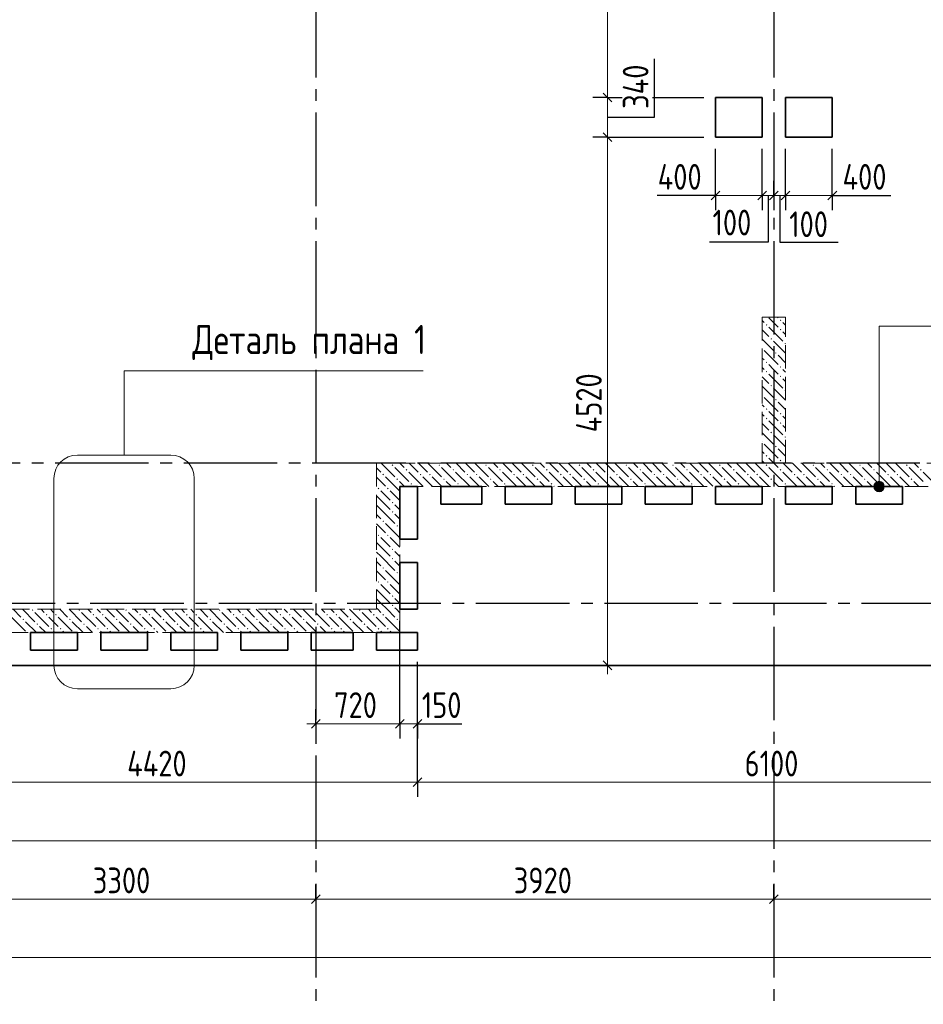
# Model space of a CAD drawing. Header units: millimetres. Extents: x 0 to 61017, y 0 to 42000.
# Tile 19 of 28: x 32307 to 40039, y 16970 to 25395. Entities that reach past the tile are written whole.
import ezdxf

# ---------------------------------------------------------------- set-up
doc = ezdxf.new("R2010")
doc.units = ezdxf.units.MM
doc.linetypes.add('______2', pattern=[270, 200, -70])
doc.linetypes.add('______5', pattern=[1100, 800, -100, 100, -100])
for name, color, linetype, lineweight in [('Standard', 7, 'Continuous', 25), ('Оси', 40, '______5', 18), ('Примечания', 7, 'Continuous', 25), ('Размерная выноска', 7, 'Continuous', 13)]:
    doc.layers.add(name, color=color, linetype=linetype, lineweight=lineweight)
doc.layers.add('ЖБ Перекрытие верхний уровень', color=7, linetype='Continuous', lineweight=25, true_color=0xe0e0ff)
doc.layers.add('ЖБ Стена верхний уровень', color=7, linetype='Continuous', lineweight=25, true_color=0x006e00)
doc.styles.add('GOST 2.304-81', font='txt')

msp = doc.modelspace()

# ---------------------------------------------------------------- hatches: boundary and pattern name
at = {"layer": 'ЖБ Стена верхний уровень', "linetype": 'Continuous', "lineweight": 18, "transparency": 33554687}
for points in [[(38690.5, 22783.1), (38696.9, 22789.6), (38703.4, 22783.1), (38696.9, 22776.6)], [(38810.4, 22823.1), (38816.9, 22829.6), (38823.4, 22823.1), (38816.9, 22816.6)], [(38810.4, 22743.1), (38816.9, 22749.6), (38823.4, 22743.1), (38816.9, 22736.6)], [(38730.5, 22663.1), (38737, 22669.6), (38743.5, 22663.1), (38737, 22656.6)], [(38660, 22586.6), (38663.5, 22583.1), (38660, 22579.7)], [(38850.5, 22623.1), (38857, 22629.6), (38860, 22626.6), (38860, 22619.7), (38857, 22616.6)], [(38770.5, 22543.1), (38777, 22549.6), (38783.4, 22543.1), (38777, 22536.6)], [(38690.5, 22463.1), (38696.9, 22469.6), (38703.4, 22463.1), (38696.9, 22456.6)], [(38810.4, 22423.1), (38816.9, 22429.6), (38823.4, 22423.1), (38816.9, 22416.6)], [(38690.5, 22383.1), (38696.9, 22389.6), (38703.4, 22383.1), (38696.9, 22376.6)], [(38810.4, 22343.1), (38816.9, 22349.6), (38823.4, 22343.1), (38816.9, 22336.6)], [(38730.5, 22263.1), (38737, 22269.6), (38743.5, 22263.1), (38737, 22256.6)], [(38660, 22186.6), (38663.5, 22183.1), (38660, 22179.7)], [(38850.5, 22223.1), (38857, 22229.6), (38860, 22226.6), (38860, 22219.7), (38857, 22216.6)], [(38770.5, 22143.1), (38777, 22149.6), (38783.4, 22143.1), (38777, 22136.6)], [(38690.5, 22063.1), (38696.9, 22069.6), (38703.4, 22063.1), (38696.9, 22056.6)], [(38690.5, 21983.1), (38696.9, 21989.6), (38703.4, 21983.1), (38696.9, 21976.6)], [(38810.4, 22023.1), (38816.9, 22029.6), (38823.4, 22023.1), (38816.9, 22016.6)], [(38810.4, 21943.1), (38816.9, 21949.6), (38823.4, 21943.1), (38816.9, 21936.6)], [(38730.5, 21863.1), (38737, 21869.6), (38743.5, 21863.1), (38737, 21856.6)], [(38850.5, 21823.1), (38857, 21829.6), (38860, 21826.6), (38860, 21819.7), (38857, 21816.6)], [(38660, 21786.6), (38663.5, 21783.1), (38660, 21779.7)], [(38770.5, 21743.1), (38777, 21749.6), (38783.4, 21743.1), (38777, 21736.6)], [(38690.5, 21663.1), (38696.9, 21669.6), (38703.4, 21663.1), (38696.9, 21656.6)], [(35490.5, 21583.1), (35496.9, 21589.6), (35503.4, 21583.1), (35496.9, 21576.6)], [(35890.5, 21583.1), (35896.9, 21589.6), (35903.4, 21583.1), (35896.9, 21576.6)], [(36290.5, 21583.1), (36296.9, 21589.6), (36303.4, 21583.1), (36296.9, 21576.6)], [(36690.5, 21583.1), (36696.9, 21589.6), (36703.4, 21583.1), (36696.9, 21576.6)], [(37090.5, 21583.1), (37096.9, 21589.6), (37103.4, 21583.1), (37096.9, 21576.6)], [(37490.5, 21583.1), (37496.9, 21589.6), (37503.4, 21583.1), (37496.9, 21576.6)], [(37890.5, 21583.1), (37896.9, 21589.6), (37903.4, 21583.1), (37896.9, 21576.6)], [(38290.5, 21583.1), (38296.9, 21589.6), (38303.4, 21583.1), (38296.9, 21576.6)], [(38690.5, 21583.1), (38696.9, 21589.6), (38703.4, 21583.1), (38696.9, 21576.6)], [(38810.4, 21623.1), (38816.9, 21629.6), (38823.4, 21623.1), (38816.9, 21616.6)], [(39090.5, 21583.1), (39096.9, 21589.6), (39103.4, 21583.1), (39096.9, 21576.6)], [(39490.5, 21583.1), (39496.9, 21589.6), (39503.4, 21583.1), (39496.9, 21576.6)], [(39890.5, 21583.1), (39896.9, 21589.6), (39903.4, 21583.1), (39896.9, 21576.6)], [(35410.4, 21503.1), (35416.9, 21509.6), (35423.4, 21503.1), (35416.9, 21496.6)], [(35610.4, 21543.1), (35616.9, 21549.6), (35623.4, 21543.1), (35616.9, 21536.6)], [(35730.5, 21503.1), (35737, 21509.6), (35743.5, 21503.1), (35737, 21496.6)], [(35810.4, 21503.1), (35816.9, 21509.6), (35823.4, 21503.1), (35816.9, 21496.6)], [(36010.4, 21543.1), (36016.9, 21549.6), (36023.4, 21543.1), (36016.9, 21536.6)], [(36130.5, 21503.1), (36137, 21509.6), (36143.5, 21503.1), (36137, 21496.6)], [(36210.4, 21503.1), (36216.9, 21509.6), (36223.4, 21503.1), (36216.9, 21496.6)], [(36410.4, 21543.1), (36416.9, 21549.6), (36423.4, 21543.1), (36416.9, 21536.6)], [(36530.5, 21503.1), (36537, 21509.6), (36543.5, 21503.1), (36537, 21496.6)], [(36610.4, 21503.1), (36616.9, 21509.6), (36623.4, 21503.1), (36616.9, 21496.6)], [(36810.4, 21543.1), (36816.9, 21549.6), (36823.4, 21543.1), (36816.9, 21536.6)], [(36930.5, 21503.1), (36937, 21509.6), (36943.5, 21503.1), (36937, 21496.6)], [(37010.4, 21503.1), (37016.9, 21509.6), (37023.4, 21503.1), (37016.9, 21496.6)], [(37210.4, 21543.1), (37216.9, 21549.6), (37223.4, 21543.1), (37216.9, 21536.6)], [(37330.5, 21503.1), (37337, 21509.6), (37343.5, 21503.1), (37337, 21496.6)], [(37410.4, 21503.1), (37416.9, 21509.6), (37423.4, 21503.1), (37416.9, 21496.6)], [(37610.4, 21543.1), (37616.9, 21549.6), (37623.4, 21543.1), (37616.9, 21536.6)], [(37730.5, 21503.1), (37737, 21509.6), (37743.5, 21503.1), (37737, 21496.6)], [(37810.4, 21503.1), (37816.9, 21509.6), (37823.4, 21503.1), (37816.9, 21496.6)], [(38010.4, 21543.1), (38016.9, 21549.6), (38023.4, 21543.1), (38016.9, 21536.6)], [(38130.5, 21503.1), (38137, 21509.6), (38143.5, 21503.1), (38137, 21496.6)], [(38210.4, 21503.1), (38216.9, 21509.6), (38223.4, 21503.1), (38216.9, 21496.6)], [(38410.4, 21543.1), (38416.9, 21549.6), (38423.4, 21543.1), (38416.9, 21536.6)], [(38530.5, 21503.1), (38537, 21509.6), (38543.5, 21503.1), (38537, 21496.6)], [(38610.4, 21503.1), (38616.9, 21509.6), (38623.4, 21503.1), (38616.9, 21496.6)], [(38810.4, 21543.1), (38816.9, 21549.6), (38823.4, 21543.1), (38816.9, 21536.6)], [(38930.5, 21503.1), (38937, 21509.6), (38943.5, 21503.1), (38937, 21496.6)], [(39010.4, 21503.1), (39016.9, 21509.6), (39023.4, 21503.1), (39016.9, 21496.6)], [(39210.4, 21543.1), (39216.9, 21549.6), (39223.4, 21543.1), (39216.9, 21536.6)], [(39330.5, 21503.1), (39337, 21509.6), (39343.5, 21503.1), (39337, 21496.6)], [(39410.4, 21503.1), (39416.9, 21509.6), (39423.4, 21503.1), (39416.9, 21496.6)], [(39610.4, 21543.1), (39616.9, 21549.6), (39623.4, 21543.1), (39616.9, 21536.6)], [(39730.5, 21503.1), (39737, 21509.6), (39743.5, 21503.1), (39737, 21496.6)], [(39810.4, 21503.1), (39816.9, 21509.6), (39823.4, 21503.1), (39816.9, 21496.6)], [(40010.4, 21543.1), (40016.9, 21549.6), (40023.4, 21543.1), (40016.9, 21536.6)], [(35530.5, 21463.1), (35537, 21469.6), (35543.5, 21463.1), (35537, 21456.6)], [(35650.5, 21423.1), (35657, 21429.6), (35663.5, 21423.1), (35657, 21416.6)], [(35930.5, 21463.1), (35937, 21469.6), (35943.5, 21463.1), (35937, 21456.6)], [(36050.5, 21423.1), (36057, 21429.6), (36063.5, 21423.1), (36057, 21416.6)], [(36330.5, 21463.1), (36337, 21469.6), (36343.5, 21463.1), (36337, 21456.6)], [(36450.5, 21423.1), (36457, 21429.6), (36463.5, 21423.1), (36457, 21416.6)], [(36730.5, 21463.1), (36737, 21469.6), (36743.5, 21463.1), (36737, 21456.6)], [(36850.5, 21423.1), (36857, 21429.6), (36863.5, 21423.1), (36857, 21416.6)], [(37130.5, 21463.1), (37137, 21469.6), (37143.5, 21463.1), (37137, 21456.6)], [(37250.5, 21423.1), (37257, 21429.6), (37263.5, 21423.1), (37257, 21416.6)], [(37530.5, 21463.1), (37537, 21469.6), (37543.5, 21463.1), (37537, 21456.6)], [(37650.5, 21423.1), (37657, 21429.6), (37663.5, 21423.1), (37657, 21416.6)], [(37930.5, 21463.1), (37937, 21469.6), (37943.5, 21463.1), (37937, 21456.6)], [(38050.5, 21423.1), (38057, 21429.6), (38063.5, 21423.1), (38057, 21416.6)], [(38330.5, 21463.1), (38337, 21469.6), (38343.5, 21463.1), (38337, 21456.6)], [(38450.5, 21423.1), (38457, 21429.6), (38463.5, 21423.1), (38457, 21416.6)], [(38730.5, 21463.1), (38737, 21469.6), (38743.5, 21463.1), (38737, 21456.6)], [(38850.5, 21423.1), (38857, 21429.6), (38863.5, 21423.1), (38857, 21416.6)], [(39130.5, 21463.1), (39137, 21469.6), (39143.5, 21463.1), (39137, 21456.6)], [(39250.5, 21423.1), (39257, 21429.6), (39263.5, 21423.1), (39257, 21416.6)], [(39530.5, 21463.1), (39537, 21469.6), (39543.5, 21463.1), (39537, 21456.6)], [(39650.5, 21423.1), (39657, 21429.6), (39663.5, 21423.1), (39657, 21416.6)], [(39930.5, 21463.1), (39937, 21469.6), (39943.5, 21463.1), (39937, 21456.6)], [(35370.5, 21383.1), (35377, 21389.6), (35383.4, 21383.1), (35377, 21376.6)], [(35450.5, 21383.1), (35457, 21389.6), (35463.5, 21383.1), (35457, 21376.6)], [(35490.5, 21263.1), (35496.9, 21269.6), (35503.4, 21263.1), (35496.9, 21256.6)], [(35490.5, 21183.1), (35496.9, 21189.6), (35503.4, 21183.1), (35496.9, 21176.6)], [(35410.4, 21103.1), (35416.9, 21109.6), (35423.4, 21103.1), (35416.9, 21096.6)], [(35530.5, 21063.1), (35537, 21069.6), (35543.5, 21063.1), (35537, 21056.6)], [(35370.5, 20983.1), (35377, 20989.6), (35383.4, 20983.1), (35377, 20976.6)], [(35450.5, 20983.1), (35457, 20989.6), (35463.5, 20983.1), (35457, 20976.6)], [(35490.5, 20863.1), (35496.9, 20869.6), (35503.4, 20863.1), (35496.9, 20856.6)], [(35490.5, 20783.1), (35496.9, 20789.6), (35503.4, 20783.1), (35496.9, 20776.6)], [(35410.4, 20703.1), (35416.9, 20709.6), (35423.4, 20703.1), (35416.9, 20696.6)], [(35530.5, 20663.1), (35537, 20669.6), (35543.5, 20663.1), (35537, 20656.6)], [(35370.5, 20583.1), (35377, 20589.6), (35383.4, 20583.1), (35377, 20576.6)], [(35450.5, 20583.1), (35457, 20589.6), (35463.5, 20583.1), (35457, 20576.6)], [(35490.5, 20463.1), (35496.9, 20469.6), (35503.4, 20463.1), (35496.9, 20456.6)], [(35490.5, 20383.1), (35496.9, 20389.6), (35503.4, 20383.1), (35496.9, 20376.6)], [(32410.4, 20343.1), (32416.9, 20349.6), (32423.4, 20343.1), (32416.9, 20336.6)], [(32530.5, 20303.1), (32537, 20309.6), (32543.5, 20303.1), (32537, 20296.6)], [(32610.4, 20303.1), (32616.9, 20309.6), (32623.4, 20303.1), (32616.9, 20296.6)], [(32810.4, 20343.1), (32816.9, 20349.6), (32823.4, 20343.1), (32816.9, 20336.6)], [(32930.5, 20303.1), (32937, 20309.6), (32943.5, 20303.1), (32937, 20296.6)], [(33010.4, 20303.1), (33016.9, 20309.6), (33023.4, 20303.1), (33016.9, 20296.6)], [(33210.4, 20343.1), (33216.9, 20349.6), (33223.4, 20343.1), (33216.9, 20336.6)], [(33330.5, 20303.1), (33337, 20309.6), (33343.5, 20303.1), (33337, 20296.6)], [(33410.4, 20303.1), (33416.9, 20309.6), (33423.4, 20303.1), (33416.9, 20296.6)], [(33610.4, 20343.1), (33616.9, 20349.6), (33623.4, 20343.1), (33616.9, 20336.6)], [(33730.5, 20303.1), (33737, 20309.6), (33743.5, 20303.1), (33737, 20296.6)], [(33810.4, 20303.1), (33816.9, 20309.6), (33823.4, 20303.1), (33816.9, 20296.6)], [(34010.4, 20343.1), (34016.9, 20349.6), (34023.4, 20343.1), (34016.9, 20336.6)], [(34130.5, 20303.1), (34137, 20309.6), (34143.5, 20303.1), (34137, 20296.6)], [(34210.4, 20303.1), (34216.9, 20309.6), (34223.4, 20303.1), (34216.9, 20296.6)], [(34410.4, 20343.1), (34416.9, 20349.6), (34423.4, 20343.1), (34416.9, 20336.6)], [(34530.5, 20303.1), (34537, 20309.6), (34543.5, 20303.1), (34537, 20296.6)], [(34610.4, 20303.1), (34616.9, 20309.6), (34623.4, 20303.1), (34616.9, 20296.6)], [(34810.4, 20343.1), (34816.9, 20349.6), (34823.4, 20343.1), (34816.9, 20336.6)], [(34930.5, 20303.1), (34937, 20309.6), (34943.5, 20303.1), (34937, 20296.6)], [(35010.4, 20303.1), (35016.9, 20309.6), (35023.4, 20303.1), (35016.9, 20296.6)], [(35210.4, 20343.1), (35216.9, 20349.6), (35223.4, 20343.1), (35216.9, 20336.6)], [(35330.5, 20303.1), (35337, 20309.6), (35343.5, 20303.1), (35337, 20296.6)], [(35410.4, 20303.1), (35416.9, 20309.6), (35423.4, 20303.1), (35416.9, 20296.6)], [(32330.5, 20263.1), (32337, 20269.6), (32343.5, 20263.1), (32337, 20256.6)], [(32450.5, 20223.1), (32457, 20229.6), (32463.5, 20223.1), (32457, 20216.6)], [(32730.5, 20263.1), (32737, 20269.6), (32743.5, 20263.1), (32737, 20256.6)], [(32850.5, 20223.1), (32857, 20229.6), (32863.5, 20223.1), (32857, 20216.6)], [(33130.5, 20263.1), (33137, 20269.6), (33143.5, 20263.1), (33137, 20256.6)], [(33250.5, 20223.1), (33257, 20229.6), (33263.5, 20223.1), (33257, 20216.6)], [(33530.5, 20263.1), (33537, 20269.6), (33543.5, 20263.1), (33537, 20256.6)], [(33650.5, 20223.1), (33657, 20229.6), (33663.5, 20223.1), (33657, 20216.6)], [(33930.5, 20263.1), (33937, 20269.6), (33943.5, 20263.1), (33937, 20256.6)], [(34050.5, 20223.1), (34057, 20229.6), (34063.5, 20223.1), (34057, 20216.6)], [(34330.5, 20263.1), (34337, 20269.6), (34343.5, 20263.1), (34337, 20256.6)], [(34450.5, 20223.1), (34457, 20229.6), (34463.5, 20223.1), (34457, 20216.6)], [(34730.5, 20263.1), (34737, 20269.6), (34743.5, 20263.1), (34737, 20256.6)], [(34850.5, 20223.1), (34857, 20229.6), (34863.5, 20223.1), (34857, 20216.6)], [(35130.5, 20263.1), (35137, 20269.6), (35143.5, 20263.1), (35137, 20256.6)], [(35250.5, 20223.1), (35257, 20229.6), (35263.5, 20223.1), (35257, 20216.6)], [(35530.5, 20263.1), (35537, 20269.6), (35543.5, 20263.1), (35537, 20256.6)], [(32570.5, 20183.1), (32577, 20189.6), (32583.4, 20183.1), (32577, 20176.6)], [(32650.5, 20183.1), (32657, 20189.6), (32663.5, 20183.1), (32657, 20176.6)], [(32970.5, 20183.1), (32977, 20189.6), (32983.4, 20183.1), (32977, 20176.6)], [(33050.5, 20183.1), (33057, 20189.6), (33063.5, 20183.1), (33057, 20176.6)], [(33370.5, 20183.1), (33377, 20189.6), (33383.4, 20183.1), (33377, 20176.6)], [(33450.5, 20183.1), (33457, 20189.6), (33463.5, 20183.1), (33457, 20176.6)], [(33770.5, 20183.1), (33777, 20189.6), (33783.4, 20183.1), (33777, 20176.6)], [(33850.5, 20183.1), (33857, 20189.6), (33863.5, 20183.1), (33857, 20176.6)], [(34170.5, 20183.1), (34177, 20189.6), (34183.4, 20183.1), (34177, 20176.6)], [(34250.5, 20183.1), (34257, 20189.6), (34263.5, 20183.1), (34257, 20176.6)], [(34570.5, 20183.1), (34577, 20189.6), (34583.4, 20183.1), (34577, 20176.6)], [(34650.5, 20183.1), (34657, 20189.6), (34663.5, 20183.1), (34657, 20176.6)], [(34970.5, 20183.1), (34977, 20189.6), (34983.4, 20183.1), (34977, 20176.6)], [(35050.5, 20183.1), (35057, 20189.6), (35063.5, 20183.1), (35057, 20176.6)], [(35370.5, 20183.1), (35377, 20189.6), (35383.4, 20183.1), (35377, 20176.6)], [(35450.5, 20183.1), (35457, 20189.6), (35463.5, 20183.1), (35457, 20176.6)]]:
    msp.add_hatch(color=7, dxfattribs=at).paths.add_polyline_path(points, flags=16)
at = {"layer": 'Примечания', "linetype": 'Continuous', "lineweight": 13, "transparency": 33554687}
for points in [[(39698.7, 21422.5), (39621.3, 21422.5), (39615, 21400)], [(39698.7, 21422.5), (39615, 21400), (39705, 21400)], [(39705, 21400), (39615, 21400), (39621.3, 21377.5)], [(39682.5, 21438.7), (39637.5, 21438.7), (39621.3, 21422.5)], [(39682.5, 21438.7), (39621.3, 21422.5), (39698.7, 21422.5)], [(39705, 21400), (39621.3, 21377.5), (39698.7, 21377.5)], [(39637.5, 21438.7), (39682.5, 21438.7), (39660, 21445)], [(39698.7, 21377.5), (39621.3, 21377.5), (39637.5, 21361.3)], [(39698.7, 21377.5), (39637.5, 21361.3), (39682.5, 21361.3)], [(39682.5, 21361.3), (39637.5, 21361.3), (39660, 21355)]]:
    msp.add_hatch(color=7, dxfattribs=at).paths.add_polyline_path(points)

# ---------------------------------------------------------------- linework, layer by layer
at = {"layer": 'Standard', "color": 7, "linetype": 'Continuous', "lineweight": 13, "transparency": 33554687}
for p, q in [((37337.2, 27100), (37337.2, 24730)), ((37337.2, 24730), (37337.2, 24390)), ((37337.2, 24390), (37337.2, 19870)), ((38260, 23890), (38185, 23890)), ((38260, 23890), (38660, 23890)), ((38660, 23890), (38760, 23890)), ((38760, 23890), (38860, 23890)), ((38860, 23890), (39260, 23890)), ((39260, 23890), (39335, 23890)), ((37337.2, 19870), (37337.2, 19795)), ((34840, 19370), (34765, 19370)), ((35560, 19370), (34840, 19370)), ((35710, 19370), (35560, 19370)), ((35710, 19370), (35785, 19370)), ((31290, 18870), (35710, 18870)), ((35710, 18870), (41810, 18870)), ((7100, 18370), (49710, 18370)), ((31540, 17870), (34840, 17870)), ((34840, 17870), (38760, 17870)), ((38760, 17870), (42680, 17870)), ((49280, 17370), (7200, 17370))]:
    msp.add_line(p, q, dxfattribs=at)
at = {"layer": 'Standard', "color": 251, "linetype": 'Continuous', "lineweight": -3, "true_color": 0x656565, "transparency": 33554687}
for p, q in [((37337.2, 24730), (37212.2, 24730)), ((37337.2, 24730), (37462.2, 24730)), ((37337.2, 24730), (37435.3, 24730)), ((37720.2, 24730), (38160, 24730)), ((37337.2, 24390), (37212.2, 24390)), ((37337.2, 24390), (37462.2, 24390)), ((37337.2, 24390), (38160, 24390)), ((38260, 23890), (38260, 24015)), ((38660, 23890), (38660, 24015)), ((38760, 23890), (38760, 24015)), ((38860, 23890), (38860, 24015)), ((39260, 23890), (39260, 24015)), ((38260, 23890), (38260, 23765)), ((38660, 23890), (38660, 23765)), ((38760, 23890), (38760, 23765)), ((38760, 23890), (38760, 23890)), ((38860, 23890), (38860, 23765)), ((39260, 23890), (39260, 23765)), ((37337.2, 19870), (37212.2, 19870)), ((37337.2, 19870), (37462.2, 19870)), ((37337.2, 19870), (37337.2, 19870)), ((34840, 19370), (34840, 19495)), ((35560, 19370), (35560, 19495)), ((35710, 19370), (35710, 19495)), ((34840, 19370), (34840, 19245)), ((34840, 19370), (34840, 19370)), ((35560, 19370), (35560, 19245)), ((35710, 19370), (35710, 19245)), ((35710, 18870), (35710, 18995)), ((35710, 18870), (35710, 18745)), ((34840, 17870), (34840, 17995)), ((38760, 17870), (38760, 17995)), ((34840, 17870), (34840, 17745)), ((34840, 17870), (34840, 17417.8)), ((38760, 17870), (38760, 17745)), ((38760, 17870), (38760, 17417.8))]:
    msp.add_line(p, q, dxfattribs=at)
at = {"layer": 'Standard', "color": 7, "linetype": 'Continuous', "lineweight": 25, "transparency": 33554687}
for p, q in [((37299.7, 24767.5), (37374.7, 24692.5)), ((37299.7, 24427.5), (37374.7, 24352.5)), ((38222.5, 23852.5), (38297.5, 23927.5)), ((38622.5, 23852.5), (38697.5, 23927.5)), ((38722.5, 23852.5), (38797.5, 23927.5)), ((38822.5, 23852.5), (38897.5, 23927.5)), ((39222.5, 23852.5), (39297.5, 23927.5)), ((37299.7, 19907.5), (37374.7, 19832.5)), ((34877.5, 19407.5), (34802.5, 19332.5)), ((35597.5, 19407.5), (35522.5, 19332.5)), ((35747.5, 19407.5), (35672.5, 19332.5)), ((35672.5, 18832.5), (35747.5, 18907.5)), ((34802.5, 17832.5), (34877.5, 17907.5)), ((38722.5, 17832.5), (38797.5, 17907.5))]:
    msp.add_line(p, q, dxfattribs=at)
at = {"layer": 'Standard', "color": 251, "linetype": 'Continuous', "lineweight": -3, "true_color": 0x656565, "transparency": 33554687}
for points in [[(38260, 23890), (38260, 23907), (38260, 23907), (38260, 24290)], [(38660, 23890), (38660, 23907), (38660, 23907), (38660, 24290)], [(38860, 23890), (38860, 23907), (38860, 23907), (38860, 24290)], [(39260, 23890), (39260, 23907), (39260, 23907), (39260, 24290)], [(35560, 19370), (35560, 19387), (35560, 19387), (35560, 20250)], [(35710, 19370), (35710, 19387), (35710, 19387), (35710, 19900)], [(35710, 18870), (35710, 18887), (35710, 18887), (35710, 18887), (35710, 18887), (35710, 18887), (35710, 18887), (35710, 19900)]]:
    msp.add_lwpolyline(points, dxfattribs=at)
at = {"layer": 'ЖБ Перекрытие верхний уровень', "color": 7, "linetype": 'Continuous', "lineweight": 35, "transparency": 33554687}
for p, q in [((38660, 24730), (38260, 24730)), ((38260, 24730), (38260, 24390)), ((38660, 24390), (38660, 24730)), ((39260, 24730), (38860, 24730)), ((38860, 24730), (38860, 24390)), ((39260, 24390), (39260, 24730)), ((38260, 24390), (38660, 24390)), ((38860, 24390), (39260, 24390)), ((35560, 20950), (35560, 21400)), ((35560, 21400), (35710, 21400)), ((35710, 21400), (35710, 20950)), ((35910, 21250), (35910, 21400)), ((35910, 21400), (36260, 21400)), ((36260, 21400), (36260, 21250)), ((36460, 21250), (36460, 21400)), ((36460, 21400), (36860, 21400)), ((36860, 21400), (36860, 21250)), ((37060, 21250), (37060, 21400)), ((37060, 21400), (37460, 21400)), ((37460, 21400), (37460, 21250)), ((37660, 21250), (37660, 21400)), ((37660, 21400), (38060, 21400)), ((38060, 21400), (38060, 21250)), ((38260, 21250), (38260, 21400)), ((38260, 21400), (38660, 21400)), ((38660, 21400), (38660, 21250)), ((38860, 21250), (38860, 21400)), ((38860, 21400), (39260, 21400)), ((39260, 21400), (39260, 21250)), ((39460, 21250), (39460, 21400)), ((39460, 21400), (39860, 21400)), ((39860, 21400), (39860, 21250)), ((36260, 21250), (35910, 21250)), ((36860, 21250), (36460, 21250)), ((37460, 21250), (37060, 21250)), ((38060, 21250), (37660, 21250)), ((38660, 21250), (38260, 21250)), ((39260, 21250), (38860, 21250)), ((39860, 21250), (39460, 21250)), ((35710, 20950), (35560, 20950)), ((35560, 20350), (35560, 20750)), ((35560, 20750), (35710, 20750)), ((35710, 20750), (35710, 20350)), ((35710, 20350), (35560, 20350)), ((32400, 20000), (32400, 20150)), ((32400, 20150), (32800, 20150)), ((32800, 20150), (32800, 20000)), ((33000, 20000), (33000, 20150)), ((33000, 20150), (33400, 20150)), ((33400, 20150), (33400, 20000)), ((33600, 20000), (33600, 20150)), ((33600, 20150), (34000, 20150)), ((34000, 20150), (34000, 20000)), ((34200, 20000), (34200, 20150)), ((34200, 20150), (34600, 20150)), ((34600, 20150), (34600, 20000)), ((34800, 20000), (34800, 20150)), ((34800, 20150), (35160, 20150)), ((35160, 20150), (35160, 20000)), ((35360, 20000), (35360, 20150)), ((35360, 20150), (35710, 20150)), ((35710, 20150), (35710, 20000)), ((32800, 20000), (32400, 20000)), ((33400, 20000), (33000, 20000)), ((34000, 20000), (33600, 20000)), ((34600, 20000), (34200, 20000)), ((35160, 20000), (34800, 20000)), ((35710, 20000), (35360, 20000)), ((28240, 19870), (49710, 19870))]:
    msp.add_line(p, q, dxfattribs=at)
at = {"layer": 'ЖБ Стена верхний уровень', "color": 251, "linetype": '______2', "lineweight": 13, "true_color": 0x656565, "transparency": 33554687}
for p, q in [((38860, 22850), (38660, 22850)), ((38660, 22850), (38660, 21600)), ((38860, 21600), (38860, 22850)), ((35560, 21600), (35360, 21600)), ((35360, 21600), (35360, 20350)), ((38660, 21600), (35560, 21600)), ((42160, 21600), (38860, 21600)), ((35560, 20350), (35560, 21400)), ((35560, 21400), (41960, 21400)), ((35360, 20350), (31640, 20350)), ((35560, 20150), (35560, 20350)), ((31640, 20150), (35560, 20150))]:
    msp.add_line(p, q, dxfattribs=at)
at = {"layer": 'ЖБ Стена верхний уровень', "color": 9, "linetype": 'Continuous', "lineweight": 18, "true_color": 0xc7c7c7, "transparency": 33554687}
for p, q in [((38757, 22803.1), (38716.9, 22843.1)), ((38790.1, 22850), (38796.9, 22843.1)), ((38660, 22820.1), (38677, 22803.1)), ((38716.9, 22763.1), (38837, 22643.1)), ((38796.9, 22763.1), (38757, 22803.1)), ((38837, 22803.1), (38860, 22780.1)), ((38660, 22740.1), (38716.9, 22683.1)), ((38837, 22723.1), (38860, 22700.1)), ((38660, 22660.1), (38757, 22563.1)), ((38757, 22643.1), (38860, 22540.1)), ((38660, 22500.1), (38677, 22483.1)), ((38677, 22563.1), (38796.9, 22443.1)), ((38860, 22460.1), (38796.9, 22523.1)), ((38660, 22420.1), (38677, 22403.1)), ((38757, 22403.1), (38716.9, 22443.1)), ((38660, 22340.1), (38716.9, 22283.1)), ((38716.9, 22363.1), (38837, 22243.1)), ((38796.9, 22363.1), (38757, 22403.1)), ((38837, 22403.1), (38860, 22380.1)), ((38660, 22260.1), (38757, 22163.1)), ((38757, 22243.1), (38860, 22140.1)), ((38837, 22323.1), (38860, 22300.1)), ((38677, 22163.1), (38796.9, 22043.1)), ((38660, 22100.1), (38677, 22083.1)), ((38860, 22060.1), (38796.9, 22123.1)), ((38660, 22020.1), (38677, 22003.1)), ((38757, 22003.1), (38716.9, 22043.1)), ((38796.9, 21963.1), (38757, 22003.1)), ((38837, 22003.1), (38860, 21980.1)), ((38660, 21940.1), (38716.9, 21883.1)), ((38716.9, 21963.1), (38837, 21843.1)), ((38837, 21923.1), (38860, 21900.1)), ((38660, 21860.1), (38757, 21763.1)), ((38757, 21843.1), (38860, 21740.1)), ((38677, 21763.1), (38796.9, 21643.1)), ((38660, 21700.1), (38677, 21683.1)), ((38860, 21660.1), (38796.9, 21723.1)), ((35400.1, 21600), (35516.9, 21483.1)), ((35596.9, 21563.1), (35560.1, 21600)), ((35640.1, 21600), (35716.9, 21523.1)), ((35720.1, 21600), (35796.9, 21523.1)), ((35800.1, 21600), (35916.9, 21483.1)), ((35996.9, 21563.1), (35960.1, 21600)), ((36040.1, 21600), (36116.9, 21523.1)), ((36120.1, 21600), (36196.9, 21523.1)), ((36200.1, 21600), (36316.9, 21483.1)), ((36396.9, 21563.1), (36360.1, 21600)), ((36440.1, 21600), (36516.9, 21523.1)), ((36520.1, 21600), (36596.9, 21523.1)), ((36600.1, 21600), (36716.9, 21483.1)), ((36796.9, 21563.1), (36760.1, 21600)), ((36840.1, 21600), (36916.9, 21523.1)), ((36920.1, 21600), (36996.9, 21523.1)), ((37000.1, 21600), (37116.9, 21483.1)), ((37196.9, 21563.1), (37160.1, 21600)), ((37240.1, 21600), (37316.9, 21523.1)), ((37320.1, 21600), (37396.9, 21523.1)), ((37400.1, 21600), (37516.9, 21483.1)), ((37596.9, 21563.1), (37560.1, 21600)), ((37640.1, 21600), (37716.9, 21523.1)), ((37720.1, 21600), (37796.9, 21523.1)), ((37800.1, 21600), (37916.9, 21483.1)), ((37996.9, 21563.1), (37960.1, 21600)), ((38040.1, 21600), (38116.9, 21523.1)), ((38120.1, 21600), (38196.9, 21523.1)), ((38200.1, 21600), (38316.9, 21483.1)), ((38396.9, 21563.1), (38360.1, 21600)), ((38440.1, 21600), (38516.9, 21523.1)), ((38520.1, 21600), (38596.9, 21523.1)), ((38600.1, 21600), (38716.9, 21483.1)), ((38660, 21620.1), (38677, 21603.1)), ((38757, 21603.1), (38716.9, 21643.1)), ((38760.1, 21600), (38757, 21603.1)), ((38796.9, 21563.1), (38760.1, 21600)), ((38837, 21603.1), (38840.1, 21600)), ((38840.1, 21600), (38916.9, 21523.1)), ((38920.1, 21600), (38996.9, 21523.1)), ((39000.1, 21600), (39116.9, 21483.1)), ((39196.9, 21563.1), (39160.1, 21600)), ((39240.1, 21600), (39316.9, 21523.1)), ((39320.1, 21600), (39396.9, 21523.1)), ((39400.1, 21600), (39516.9, 21483.1)), ((39596.9, 21563.1), (39560.1, 21600)), ((39640.1, 21600), (39716.9, 21523.1)), ((39720.1, 21600), (39796.9, 21523.1)), ((39800.1, 21600), (39916.9, 21483.1)), ((39996.9, 21563.1), (39960.1, 21600)), ((35360, 21560.1), (35396.9, 21523.1)), ((35516.9, 21563.1), (35560, 21520.1)), ((35560, 21520.1), (35637, 21443.1)), ((35637, 21523.1), (35757, 21403.1)), ((35916.9, 21563.1), (36037, 21443.1)), ((36037, 21523.1), (36157, 21403.1)), ((36316.9, 21563.1), (36437, 21443.1)), ((36437, 21523.1), (36557, 21403.1)), ((36716.9, 21563.1), (36837, 21443.1)), ((36837, 21523.1), (36957, 21403.1)), ((37116.9, 21563.1), (37237, 21443.1)), ((37237, 21523.1), (37357, 21403.1)), ((37516.9, 21563.1), (37637, 21443.1)), ((37637, 21523.1), (37757, 21403.1)), ((37916.9, 21563.1), (38037, 21443.1)), ((38037, 21523.1), (38157, 21403.1)), ((38316.9, 21563.1), (38437, 21443.1)), ((38437, 21523.1), (38557, 21403.1)), ((38716.9, 21563.1), (38837, 21443.1)), ((38837, 21523.1), (38957, 21403.1)), ((39116.9, 21563.1), (39237, 21443.1)), ((39237, 21523.1), (39357, 21403.1)), ((39516.9, 21563.1), (39637, 21443.1)), ((39637, 21523.1), (39757, 21403.1)), ((39916.9, 21563.1), (40037, 21443.1)), ((40037, 21523.1), (40157, 21403.1)), ((35396.9, 21443.1), (35360, 21480.1)), ((35437, 21403.1), (35396.9, 21443.1)), ((35437, 21483.1), (35557, 21363.1)), ((35557, 21443.1), (35560, 21440.1)), ((35560, 21440.1), (35600.1, 21400)), ((35680.1, 21400), (35677, 21403.1)), ((35796.9, 21443.1), (35757, 21483.1)), ((35837, 21403.1), (35796.9, 21443.1)), ((35837, 21483.1), (35920.1, 21400)), ((35957, 21443.1), (36000.1, 21400)), ((36080.1, 21400), (36077, 21403.1)), ((36196.9, 21443.1), (36157, 21483.1)), ((36237, 21403.1), (36196.9, 21443.1)), ((36237, 21483.1), (36320.1, 21400)), ((36357, 21443.1), (36400.1, 21400)), ((36480.1, 21400), (36477, 21403.1)), ((36596.9, 21443.1), (36557, 21483.1)), ((36637, 21403.1), (36596.9, 21443.1)), ((36637, 21483.1), (36720.1, 21400)), ((36757, 21443.1), (36800.1, 21400)), ((36880.1, 21400), (36877, 21403.1)), ((36996.9, 21443.1), (36957, 21483.1)), ((37037, 21403.1), (36996.9, 21443.1)), ((37037, 21483.1), (37120.1, 21400)), ((37157, 21443.1), (37200.1, 21400)), ((37280.1, 21400), (37277, 21403.1)), ((37396.9, 21443.1), (37357, 21483.1)), ((37437, 21403.1), (37396.9, 21443.1)), ((37437, 21483.1), (37520.1, 21400)), ((37557, 21443.1), (37600.1, 21400)), ((37680.1, 21400), (37677, 21403.1)), ((37796.9, 21443.1), (37757, 21483.1)), ((37837, 21403.1), (37796.9, 21443.1)), ((37837, 21483.1), (37920.1, 21400)), ((37957, 21443.1), (38000.1, 21400)), ((38080.1, 21400), (38077, 21403.1)), ((38196.9, 21443.1), (38157, 21483.1)), ((38237, 21403.1), (38196.9, 21443.1)), ((38237, 21483.1), (38320.1, 21400)), ((38357, 21443.1), (38400.1, 21400)), ((38480.1, 21400), (38477, 21403.1)), ((38596.9, 21443.1), (38557, 21483.1)), ((38637, 21403.1), (38596.9, 21443.1)), ((38637, 21483.1), (38720.1, 21400)), ((38757, 21443.1), (38800.1, 21400)), ((38880.1, 21400), (38877, 21403.1)), ((38996.9, 21443.1), (38957, 21483.1)), ((39037, 21403.1), (38996.9, 21443.1)), ((39037, 21483.1), (39120.1, 21400)), ((39157, 21443.1), (39200.1, 21400)), ((39280.1, 21400), (39277, 21403.1)), ((39396.9, 21443.1), (39357, 21483.1)), ((39437, 21403.1), (39396.9, 21443.1)), ((39437, 21483.1), (39520.1, 21400)), ((39557, 21443.1), (39600.1, 21400)), ((39680.1, 21400), (39677, 21403.1)), ((39796.9, 21443.1), (39757, 21483.1)), ((39837, 21403.1), (39796.9, 21443.1)), ((39837, 21483.1), (39920.1, 21400)), ((39957, 21443.1), (40000.1, 21400)), ((35396.9, 21283.1), (35360, 21320.1)), ((35396.9, 21363.1), (35477, 21283.1)), ((35477, 21363.1), (35560, 21280.1)), ((35360, 21240.1), (35396.9, 21203.1)), ((35396.9, 21283.1), (35477, 21203.1)), ((35557, 21203.1), (35516.9, 21243.1)), ((35360, 21160.1), (35396.9, 21123.1)), ((35396.9, 21203.1), (35516.9, 21083.1)), ((35516.9, 21163.1), (35560, 21120.1)), ((35560, 21200.1), (35557, 21203.1)), ((35396.9, 21043.1), (35360, 21080.1)), ((35437, 21083.1), (35557, 20963.1)), ((35437, 21003.1), (35396.9, 21043.1)), ((35557, 21043.1), (35560, 21040.1)), ((35396.9, 20883.1), (35360, 20920.1)), ((35396.9, 20963.1), (35477, 20883.1)), ((35477, 20963.1), (35560, 20880.1)), ((35360, 20840.1), (35396.9, 20803.1)), ((35396.9, 20883.1), (35477, 20803.1)), ((35557, 20803.1), (35516.9, 20843.1)), ((35360, 20760.1), (35396.9, 20723.1)), ((35396.9, 20803.1), (35516.9, 20683.1)), ((35516.9, 20763.1), (35560, 20720.1)), ((35560, 20800.1), (35557, 20803.1)), ((35396.9, 20643.1), (35360, 20680.1)), ((35437, 20603.1), (35396.9, 20643.1)), ((35437, 20683.1), (35557, 20563.1)), ((35557, 20643.1), (35560, 20640.1)), ((35396.9, 20563.1), (35477, 20483.1)), ((35477, 20563.1), (35560, 20480.1)), ((35396.9, 20483.1), (35360, 20520.1)), ((35396.9, 20483.1), (35477, 20403.1)), ((35360, 20440.1), (35396.9, 20403.1)), ((35396.9, 20403.1), (35450.1, 20350)), ((35557, 20403.1), (35516.9, 20443.1)), ((35560, 20400.1), (35557, 20403.1)), ((32250.1, 20350), (32316.9, 20283.1)), ((32330.1, 20350), (32437, 20243.1)), ((32437, 20323.1), (32557, 20203.1)), ((32490.1, 20350), (32516.9, 20323.1)), ((32570.1, 20350), (32596.9, 20323.1)), ((32650.1, 20350), (32716.9, 20283.1)), ((32730.1, 20350), (32837, 20243.1)), ((32837, 20323.1), (32957, 20203.1)), ((32890.1, 20350), (32916.9, 20323.1)), ((32970.1, 20350), (32996.9, 20323.1)), ((33050.1, 20350), (33116.9, 20283.1)), ((33130.1, 20350), (33237, 20243.1)), ((33237, 20323.1), (33357, 20203.1)), ((33290.1, 20350), (33316.9, 20323.1)), ((33370.1, 20350), (33396.9, 20323.1)), ((33450.1, 20350), (33516.9, 20283.1)), ((33530.1, 20350), (33637, 20243.1)), ((33637, 20323.1), (33757, 20203.1)), ((33690.1, 20350), (33716.9, 20323.1)), ((33770.1, 20350), (33796.9, 20323.1)), ((33850.1, 20350), (33916.9, 20283.1)), ((33930.1, 20350), (34037, 20243.1)), ((34037, 20323.1), (34157, 20203.1)), ((34090.1, 20350), (34116.9, 20323.1)), ((34170.1, 20350), (34196.9, 20323.1)), ((34250.1, 20350), (34316.9, 20283.1)), ((34330.1, 20350), (34437, 20243.1)), ((34437, 20323.1), (34557, 20203.1)), ((34490.1, 20350), (34516.9, 20323.1)), ((34570.1, 20350), (34596.9, 20323.1)), ((34650.1, 20350), (34716.9, 20283.1)), ((34730.1, 20350), (34837, 20243.1)), ((34837, 20323.1), (34957, 20203.1)), ((34890.1, 20350), (34916.9, 20323.1)), ((34970.1, 20350), (34996.9, 20323.1)), ((35050.1, 20350), (35116.9, 20283.1)), ((35130.1, 20350), (35237, 20243.1)), ((35237, 20323.1), (35357, 20203.1)), ((35290.1, 20350), (35316.9, 20323.1)), ((35360, 20360.1), (35370.1, 20350)), ((35370.1, 20350), (35396.9, 20323.1)), ((35450.1, 20350), (35516.9, 20283.1)), ((35516.9, 20363.1), (35530.1, 20350)), ((35530.1, 20350), (35560, 20320.1)), ((32237, 20283.1), (32357, 20163.1)), ((32357, 20243.1), (32450.1, 20150)), ((32596.9, 20243.1), (32557, 20283.1)), ((32637, 20203.1), (32596.9, 20243.1)), ((32637, 20283.1), (32757, 20163.1)), ((32757, 20243.1), (32850.1, 20150)), ((32996.9, 20243.1), (32957, 20283.1)), ((33037, 20203.1), (32996.9, 20243.1)), ((33037, 20283.1), (33157, 20163.1)), ((33157, 20243.1), (33250.1, 20150)), ((33396.9, 20243.1), (33357, 20283.1)), ((33437, 20203.1), (33396.9, 20243.1)), ((33437, 20283.1), (33557, 20163.1)), ((33557, 20243.1), (33650.1, 20150)), ((33796.9, 20243.1), (33757, 20283.1)), ((33837, 20203.1), (33796.9, 20243.1)), ((33837, 20283.1), (33957, 20163.1)), ((33957, 20243.1), (34050.1, 20150)), ((34196.9, 20243.1), (34157, 20283.1)), ((34237, 20203.1), (34196.9, 20243.1)), ((34237, 20283.1), (34357, 20163.1)), ((34357, 20243.1), (34450.1, 20150)), ((34596.9, 20243.1), (34557, 20283.1)), ((34637, 20203.1), (34596.9, 20243.1)), ((34637, 20283.1), (34757, 20163.1)), ((34757, 20243.1), (34850.1, 20150)), ((34996.9, 20243.1), (34957, 20283.1)), ((35037, 20203.1), (34996.9, 20243.1)), ((35037, 20283.1), (35157, 20163.1)), ((35157, 20243.1), (35250.1, 20150)), ((35396.9, 20243.1), (35357, 20283.1)), ((35437, 20203.1), (35396.9, 20243.1)), ((35437, 20283.1), (35557, 20163.1)), ((35557, 20243.1), (35560, 20240.1)), ((32530.1, 20150), (32477, 20203.1)), ((32596.9, 20163.1), (32610.1, 20150)), ((32677, 20163.1), (32690.1, 20150)), ((32930.1, 20150), (32877, 20203.1)), ((32996.9, 20163.1), (33010.1, 20150)), ((33077, 20163.1), (33090.1, 20150)), ((33330.1, 20150), (33277, 20203.1)), ((33396.9, 20163.1), (33410.1, 20150)), ((33477, 20163.1), (33490.1, 20150)), ((33730.1, 20150), (33677, 20203.1)), ((33796.9, 20163.1), (33810.1, 20150)), ((33877, 20163.1), (33890.1, 20150)), ((34130.1, 20150), (34077, 20203.1)), ((34196.9, 20163.1), (34210.1, 20150)), ((34277, 20163.1), (34290.1, 20150)), ((34530.1, 20150), (34477, 20203.1)), ((34596.9, 20163.1), (34610.1, 20150)), ((34677, 20163.1), (34690.1, 20150)), ((34930.1, 20150), (34877, 20203.1)), ((34996.9, 20163.1), (35010.1, 20150)), ((35077, 20163.1), (35090.1, 20150)), ((35330.1, 20150), (35277, 20203.1)), ((35396.9, 20163.1), (35410.1, 20150)), ((35477, 20163.1), (35490.1, 20150))]:
    msp.add_line(p, q, dxfattribs=at)
at = {"layer": 'Оси', "color": 8, "linetype": '______5', "lineweight": -3, "transparency": 33554687}
for p, q in [((34840, 38900), (34840, 16970)), ((38760, 38900), (38760, 16970)), ((49910, 21600), (4600, 21600)), ((50210, 20400), (4600, 20400))]:
    msp.add_line(p, q, dxfattribs=at)
at = {"layer": 'Примечания', "color": 7, "linetype": 'Continuous', "lineweight": 13, "transparency": 33554687}
for p, q in [((32800, 21670), (33600, 21670)), ((32600, 19870), (32600, 21470)), ((33800, 21470), (33800, 19870)), ((39615, 21400), (39615, 21400)), ((39660, 21445), (39660, 21445)), ((39705, 21400), (39705, 21400)), ((39660, 21355), (39660, 21355)), ((33600, 19670), (32800, 19670))]:
    msp.add_line(p, q, dxfattribs=at)
for points in [[(43097.7, 22772.5), (39660, 22772.5), (39660, 21400)], [(33200, 21670), (33200, 22390), (35760, 22390)]]:
    msp.add_lwpolyline(points, dxfattribs=at)
msp.add_circle((39660, 21400), 45, dxfattribs=at)
for centre, start, end in [((32800, 21470), 90, 180), ((33600, 21470), 0, 90), ((32800, 19870), 180, 270), ((33600, 19870), 270, 0)]:
    msp.add_arc(centre, 200, start, end, dxfattribs=at)
at = {"layer": 'Размерная выноска', "color": 7, "linetype": 'Continuous', "lineweight": 25, "transparency": 33554687}
for p, q in [((38260, 23890), (37760, 23890)), ((39260, 23890), (39760, 23890)), ((35710, 19370), (36090, 19370))]:
    msp.add_line(p, q, dxfattribs=at)
for points in [[(37337.2, 24560), (37737.2, 24560), (37737.2, 25060)], [(38710, 23890), (38710, 23490), (38210, 23490)], [(38810, 23890), (38810, 23490), (39310, 23490)]]:
    msp.add_lwpolyline(points, dxfattribs=at)

# ---------------------------------------------------------------- texts
at = {"layer": 'Standard', "color": 7, "linetype": 'Continuous', "lineweight": 25, "transparency": 33554687, "char_height": 220, "attachment_point": 7, "rotation": 90, "style": 'GOST 2.304-81'}
for s, insert, width in [('340', (37687.2, 24631.5), 516.396), ('4520', (37287.2, 21864.2), 657.046)]:
    msp.add_mtext(s, dxfattribs=dict(at, insert=insert, width=width))
at = {"layer": 'Standard', "color": 7, "linetype": 'Continuous', "lineweight": 25, "transparency": 33554687, "char_height": 220, "attachment_point": 7, "style": 'GOST 2.304-81'}
for s, insert, width in [('400', (37765.9, 23940), 531.96), ('400', (39347.5, 23940), 531.967), ('100', (38235.2, 23549), 485.079), ('100', (38891.3, 23534.6), 485.073), ('720', (34996.7, 19420), 531.96), ('150', (35747.5, 19420), 469.509), ('4420', (33226.3, 18920), 672.628), ('6100', (38509.8, 18920), 625.741), ('3300', (32932, 17920), 641.476), ('3920', (36534.2, 17920), 657.046)]:
    msp.add_mtext(s, dxfattribs=dict(at, insert=insert, width=width))
at = {"layer": 'Примечания', "color": 7, "linetype": 'Continuous', "lineweight": 25, "transparency": 33554687, "insert": (33785, 22481.7), "char_height": 250, "width": 2096.869, "attachment_point": 7, "style": 'GOST 2.304-81'}
msp.add_mtext('Деталь\\~плана\\~1', dxfattribs=at)

doc.saveas('drawing.dxf')
